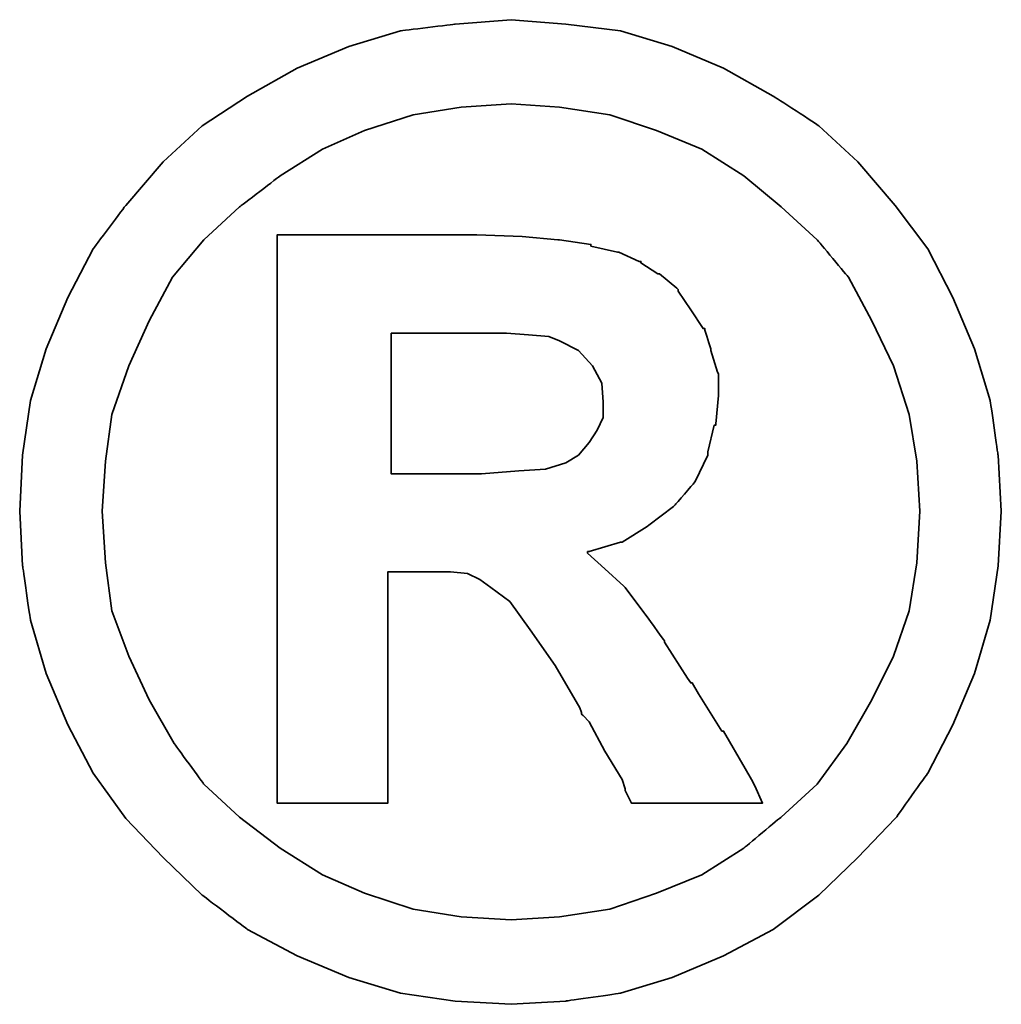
# Model space of a CAD drawing. Header units: millimetres. Extents: x 25 to 954, y 160 to 523.
# Tile 49 of 51: x 147.214 to 147.684, y 212.576 to 213.048. Entities that reach past the tile are written whole.
import ezdxf

# ---------------------------------------------------------------- set-up
doc = ezdxf.new("R2010")
doc.units = ezdxf.units.MM
doc.header["$LTSCALE"] = 0.1
doc.layers.add('DIM', color=4, linetype='CONTINUOUS')
doc.layers.add('layer 1', color=7, linetype='CONTINUOUS')

# ---------------------------------------------------------------- blocks, each defined once
blk = doc.blocks.new('TBI MOTION logo(完整正式版)')
at = {"layer": 'layer 1', "color": 22, "lineweight": 35}
for points, knots in [([(81.20634, 4.98624), (81.20634, 4.98624), (81.18649, 5.32862), (81.18649, 5.32862), (81.18649, 5.32862), (81.18649, 5.32862), (81.13886, 5.66206), (81.13886, 5.66206), (81.13886, 5.66206), (81.13886, 5.66206), (81.04359, 5.97764), (81.04359, 5.97764), (81.04359, 5.97764), (81.04359, 5.97764), (80.91061, 6.29124), (80.91061, 6.29124), (80.91061, 6.29124), (80.91061, 6.29124), (80.75778, 6.58697), (80.75778, 6.58697), (80.75778, 6.58697), (80.75778, 6.58697), (80.5593, 6.85294), (80.5593, 6.85294), (80.5593, 6.85294), (80.5593, 6.85294), (80.33105, 7.1189), (80.33105, 7.1189), (80.33105, 7.1189), (80.33105, 7.1189), (80.09287, 7.33921), (80.09287, 7.33921), (80.09287, 7.33921), (80.09287, 7.33921), (79.815, 7.51982), (79.815, 7.51982), (79.815, 7.51982), (79.815, 7.51982), (79.51133, 7.69051), (79.51133, 7.69051), (79.51133, 7.69051), (79.51133, 7.69051), (79.19773, 7.8235), (79.19773, 7.8235), (79.19773, 7.8235), (79.19773, 7.8235), (78.88215, 7.91877), (78.88215, 7.91877), (78.88215, 7.91877), (78.88215, 7.91877), (78.54871, 7.95846), (78.54871, 7.95846), (78.54871, 7.95846), (78.54871, 7.95846), (78.21526, 7.98625), (78.21526, 7.98625), (78.21526, 7.98625), (78.21526, 7.98625), (77.87388, 7.95846), (77.87388, 7.95846), (77.87388, 7.95846), (77.87388, 7.95846), (77.54044, 7.91877), (77.54044, 7.91877), (77.54044, 7.91877), (77.54044, 7.91877), (77.22485, 7.8235), (77.22485, 7.8235), (77.22485, 7.8235), (77.22485, 7.8235), (76.91027, 7.69051), (76.91027, 7.69051), (76.91027, 7.69051), (76.91027, 7.69051), (76.6056, 7.51982), (76.6056, 7.51982), (76.6056, 7.51982), (76.6056, 7.51982), (76.32972, 7.33921), (76.32972, 7.33921), (76.32972, 7.33921), (76.32972, 7.33921), (76.09154, 7.1189), (76.09154, 7.1189), (76.09154, 7.1189), (76.09154, 7.1189), (75.86329, 6.85294), (75.86329, 6.85294), (75.86329, 6.85294), (75.86329, 6.85294), (75.66382, 6.58697), (75.66382, 6.58697), (75.66382, 6.58697), (75.66382, 6.58697), (75.51099, 6.29124), (75.51099, 6.29124), (75.51099, 6.29124), (75.51099, 6.29124), (75.37702, 5.97764), (75.37702, 5.97764), (75.37702, 5.97764), (75.37702, 5.97764), (75.28175, 5.66206), (75.28175, 5.66206), (75.28175, 5.66206), (75.28175, 5.66206), (75.23411, 5.32862), (75.23411, 5.32862), (75.23411, 5.32862), (75.23411, 5.32862), (75.21625, 4.98624), (75.21625, 4.98624), (75.21625, 4.98624), (75.21625, 4.98624), (75.23411, 4.6528), (75.23411, 4.6528), (75.23411, 4.6528), (75.23411, 4.6528), (75.28175, 4.32035), (75.28175, 4.32035), (75.28175, 4.32035), (75.28175, 4.32035), (75.37702, 3.99583), (75.37702, 3.99583), (75.37702, 3.99583), (75.37702, 3.99583), (75.51099, 3.68224), (75.51099, 3.68224), (75.51099, 3.68224), (75.51099, 3.68224), (75.66382, 3.38749), (75.66382, 3.38749), (75.66382, 3.38749), (75.66382, 3.38749), (75.86329, 3.10963), (75.86329, 3.10963), (75.86329, 3.10963), (75.86329, 3.10963), (76.09154, 2.87145), (76.09154, 2.87145), (76.09154, 2.87145), (76.09154, 2.87145), (76.32972, 2.6432), (76.32972, 2.6432), (76.32972, 2.6432), (76.32972, 2.6432), (76.6056, 2.43381), (76.6056, 2.43381), (76.6056, 2.43381), (76.6056, 2.43381), (76.91027, 2.27205), (76.91027, 2.27205), (76.91027, 2.27205), (76.91027, 2.27205), (77.22485, 2.13906), (77.22485, 2.13906), (77.22485, 2.13906), (77.22485, 2.13906), (77.54044, 2.0438), (77.54044, 2.0438), (77.54044, 2.0438), (77.54044, 2.0438), (77.87388, 1.99616), (77.87388, 1.99616), (77.87388, 1.99616), (77.87388, 1.99616), (78.21526, 1.97631), (78.21526, 1.97631), (78.21526, 1.97631), (78.21526, 1.97631), (78.54871, 1.99616), (78.54871, 1.99616), (78.54871, 1.99616), (78.54871, 1.99616), (78.88215, 2.0438), (78.88215, 2.0438), (78.88215, 2.0438), (78.88215, 2.0438), (79.19773, 2.13906), (79.19773, 2.13906), (79.19773, 2.13906), (79.19773, 2.13906), (79.51133, 2.27205), (79.51133, 2.27205), (79.51133, 2.27205), (79.51133, 2.27205), (79.815, 2.43381), (79.815, 2.43381), (79.815, 2.43381), (79.815, 2.43381), (80.09287, 2.6432), (80.09287, 2.6432), (80.09287, 2.6432), (80.09287, 2.6432), (80.33105, 2.87145), (80.33105, 2.87145), (80.33105, 2.87145), (80.33105, 2.87145), (80.5593, 3.10963), (80.5593, 3.10963), (80.5593, 3.10963), (80.5593, 3.10963), (80.75778, 3.38749), (80.75778, 3.38749), (80.75778, 3.38749), (80.75778, 3.38749), (80.91061, 3.68224), (80.91061, 3.68224), (80.91061, 3.68224), (80.91061, 3.68224), (81.04359, 3.99583), (81.04359, 3.99583), (81.04359, 3.99583), (81.04359, 3.99583), (81.13886, 4.32035), (81.13886, 4.32035), (81.13886, 4.32035), (81.13886, 4.32035), (81.18649, 4.6528), (81.18649, 4.6528), (81.18649, 4.6528), (81.18649, 4.6528), (81.20634, 4.98624), (81.20634, 4.98624)], [0, 0, 0, 0, 0.0178571, 0.0178571, 0.0178571, 0.0178572, 0.0357143, 0.0357143, 0.0357143, 0.0357143, 0.0535714, 0.0535714, 0.0535714, 0.0535714, 0.0714286, 0.0714286, 0.0714286, 0.0714286, 0.0892857, 0.0892857, 0.0892857, 0.0892857, 0.1071429, 0.1071429, 0.1071429, 0.1071429, 0.125, 0.125, 0.125, 0.125, 0.1428571, 0.1428571, 0.1428571, 0.1428572, 0.1607143, 0.1607143, 0.1607143, 0.1607143, 0.1785714, 0.1785714, 0.1785714, 0.1785714, 0.1964286, 0.1964286, 0.1964286, 0.1964286, 0.2142857, 0.2142857, 0.2142857, 0.2142857, 0.2321429, 0.2321429, 0.2321429, 0.2321429, 0.25, 0.25, 0.25, 0.25, 0.2678571, 0.2678571, 0.2678571, 0.2678572, 0.2857143, 0.2857143, 0.2857143, 0.2857143, 0.3035714, 0.3035714, 0.3035714, 0.3035714, 0.3214286, 0.3214286, 0.3214286, 0.3214286, 0.3392857, 0.3392857, 0.3392857, 0.3392857, 0.3571429, 0.3571429, 0.3571429, 0.3571429, 0.375, 0.375, 0.375, 0.375, 0.3928571, 0.3928571, 0.3928571, 0.3928572, 0.4107143, 0.4107143, 0.4107143, 0.4107143, 0.4285714, 0.4285714, 0.4285714, 0.4285714, 0.4464286, 0.4464286, 0.4464286, 0.4464286, 0.4642857, 0.4642857, 0.4642857, 0.4642857, 0.4821429, 0.4821429, 0.4821429, 0.4821429, 0.5, 0.5, 0.5, 0.5, 0.5178571, 0.5178571, 0.5178571, 0.5178572, 0.5357143, 0.5357143, 0.5357143, 0.5357143, 0.5535714, 0.5535714, 0.5535714, 0.5535714, 0.5714286, 0.5714286, 0.5714286, 0.5714286, 0.5892857, 0.5892857, 0.5892857, 0.5892857, 0.6071429, 0.6071429, 0.6071429, 0.6071429, 0.625, 0.625, 0.625, 0.625, 0.6428571, 0.6428571, 0.6428571, 0.6428572, 0.6607143, 0.6607143, 0.6607143, 0.6607143, 0.6785714, 0.6785714, 0.6785714, 0.6785714, 0.6964286, 0.6964286, 0.6964286, 0.6964286, 0.7142857, 0.7142857, 0.7142857, 0.7142857, 0.7321429, 0.7321429, 0.7321429, 0.7321429, 0.75, 0.75, 0.75, 0.75, 0.7678571, 0.7678571, 0.7678571, 0.7678572, 0.7857143, 0.7857143, 0.7857143, 0.7857143, 0.8035714, 0.8035714, 0.8035714, 0.8035714, 0.8214286, 0.8214286, 0.8214286, 0.8214286, 0.8392857, 0.8392857, 0.8392857, 0.8392857, 0.8571429, 0.8571429, 0.8571429, 0.8571429, 0.875, 0.875, 0.875, 0.875, 0.8928571, 0.8928571, 0.8928571, 0.8928572, 0.9107143, 0.9107143, 0.9107143, 0.9107143, 0.9285714, 0.9285714, 0.9285714, 0.9285714, 0.9464286, 0.9464286, 0.9464286, 0.9464286, 0.9642857, 0.9642857, 0.9642857, 0.9642857, 0.9821429, 0.9821429, 0.9821429, 0.9821429, 1, 1, 1, 1]), ([(80.71014, 4.98624), (80.71014, 4.98624), (80.69129, 5.29091), (80.69129, 5.29091), (80.69129, 5.29091), (80.69129, 5.29091), (80.64464, 5.57672), (80.64464, 5.57672), (80.64464, 5.57672), (80.64464, 5.57672), (80.54937, 5.87245), (80.54937, 5.87245), (80.54937, 5.87245), (80.54937, 5.87245), (80.41639, 6.14833), (80.41639, 6.14833), (80.41639, 6.14833), (80.41639, 6.14833), (80.27349, 6.41429), (80.27349, 6.41429), (80.27349, 6.41429), (80.27349, 6.41429), (80.08295, 6.64255), (80.08295, 6.64255), (80.08295, 6.64255), (80.08295, 6.64255), (79.86264, 6.84301), (79.86264, 6.84301), (79.86264, 6.84301), (79.86264, 6.84301), (79.63439, 7.03355), (79.63439, 7.03355), (79.63439, 7.03355), (79.63439, 7.03355), (79.37835, 7.1963), (79.37835, 7.1963), (79.37835, 7.1963), (79.37835, 7.1963), (79.10246, 7.30944), (79.10246, 7.30944), (79.10246, 7.30944), (79.10246, 7.30944), (78.81665, 7.40471), (78.81665, 7.40471), (78.81665, 7.40471), (78.81665, 7.40471), (78.511, 7.45234), (78.511, 7.45234), (78.511, 7.45234), (78.511, 7.45234), (78.21526, 7.47219), (78.21526, 7.47219), (78.21526, 7.47219), (78.21526, 7.47219), (77.9106, 7.45234), (77.9106, 7.45234), (77.9106, 7.45234), (77.9106, 7.45234), (77.61685, 7.40471), (77.61685, 7.40471), (77.61685, 7.40471), (77.61685, 7.40471), (77.32012, 7.30944), (77.32012, 7.30944), (77.32012, 7.30944), (77.32012, 7.30944), (77.06309, 7.1963), (77.06309, 7.1963), (77.06309, 7.1963), (77.06309, 7.1963), (76.80606, 7.03355), (76.80606, 7.03355), (76.80606, 7.03355), (76.80606, 7.03355), (76.55797, 6.84301), (76.55797, 6.84301), (76.55797, 6.84301), (76.55797, 6.84301), (76.34063, 6.64255), (76.34063, 6.64255), (76.34063, 6.64255), (76.34063, 6.64255), (76.1491, 6.41429), (76.1491, 6.41429), (76.1491, 6.41429), (76.1491, 6.41429), (76.0062, 6.14833), (76.0062, 6.14833), (76.0062, 6.14833), (76.0062, 6.14833), (75.88314, 5.87245), (75.88314, 5.87245), (75.88314, 5.87245), (75.88314, 5.87245), (75.77794, 5.57672), (75.77794, 5.57672), (75.77794, 5.57672), (75.77794, 5.57672), (75.73924, 5.29091), (75.73924, 5.29091), (75.73924, 5.29091), (75.73924, 5.29091), (75.72039, 4.98624), (75.72039, 4.98624), (75.72039, 4.98624), (75.72039, 4.98624), (75.73924, 4.67165), (75.73924, 4.67165), (75.73924, 4.67165), (75.73924, 4.67165), (75.77794, 4.37791), (75.77794, 4.37791), (75.77794, 4.37791), (75.77794, 4.37791), (75.88314, 4.10102), (75.88314, 4.10102), (75.88314, 4.10102), (75.88314, 4.10102), (76.0062, 3.83407), (76.0062, 3.83407), (76.0062, 3.83407), (76.0062, 3.83407), (76.15902, 3.56811), (76.15902, 3.56811), (76.15902, 3.56811), (76.15902, 3.56811), (76.34063, 3.32001), (76.34063, 3.32001), (76.34063, 3.32001), (76.34063, 3.32001), (76.55797, 3.11955), (76.55797, 3.11955), (76.55797, 3.11955), (76.55797, 3.11955), (76.80606, 2.92901), (76.80606, 2.92901), (76.80606, 2.92901), (76.80606, 2.92901), (77.06309, 2.76725), (77.06309, 2.76725), (77.06309, 2.76725), (77.06309, 2.76725), (77.32012, 2.65412), (77.32012, 2.65412), (77.32012, 2.65412), (77.32012, 2.65412), (77.61685, 2.55786), (77.61685, 2.55786), (77.61685, 2.55786), (77.61685, 2.55786), (77.9106, 2.51022), (77.9106, 2.51022), (77.9106, 2.51022), (77.9106, 2.51022), (78.21526, 2.49137), (78.21526, 2.49137), (78.21526, 2.49137), (78.21526, 2.49137), (78.511, 2.51022), (78.511, 2.51022), (78.511, 2.51022), (78.511, 2.51022), (78.81665, 2.55786), (78.81665, 2.55786), (78.81665, 2.55786), (78.81665, 2.55786), (79.10246, 2.65412), (79.10246, 2.65412), (79.10246, 2.65412), (79.10246, 2.65412), (79.37835, 2.76725), (79.37835, 2.76725), (79.37835, 2.76725), (79.37835, 2.76725), (79.63439, 2.92901), (79.63439, 2.92901), (79.63439, 2.92901), (79.63439, 2.92901), (79.86264, 3.11955), (79.86264, 3.11955), (79.86264, 3.11955), (79.86264, 3.11955), (80.08295, 3.32001), (80.08295, 3.32001), (80.08295, 3.32001), (80.08295, 3.32001), (80.26356, 3.56811), (80.26356, 3.56811), (80.26356, 3.56811), (80.26356, 3.56811), (80.41639, 3.83407), (80.41639, 3.83407), (80.41639, 3.83407), (80.41639, 3.83407), (80.54937, 4.10102), (80.54937, 4.10102), (80.54937, 4.10102), (80.54937, 4.10102), (80.64464, 4.37791), (80.64464, 4.37791), (80.64464, 4.37791), (80.64464, 4.37791), (80.69129, 4.67165), (80.69129, 4.67165), (80.69129, 4.67165), (80.69129, 4.67165), (80.71014, 4.98624), (80.71014, 4.98624)], [0, 0, 0, 0, 0.0192308, 0.0192308, 0.0192308, 0.0192308, 0.0384615, 0.0384615, 0.0384615, 0.0384615, 0.0576923, 0.0576923, 0.0576923, 0.0576923, 0.0769231, 0.0769231, 0.0769231, 0.0769231, 0.0961538, 0.0961538, 0.0961538, 0.0961539, 0.1153846, 0.1153846, 0.1153846, 0.1153846, 0.1346154, 0.1346154, 0.1346154, 0.1346154, 0.1538462, 0.1538462, 0.1538462, 0.1538462, 0.1730769, 0.1730769, 0.1730769, 0.1730769, 0.1923077, 0.1923077, 0.1923077, 0.1923077, 0.2115385, 0.2115385, 0.2115385, 0.2115385, 0.2307692, 0.2307692, 0.2307692, 0.2307692, 0.25, 0.25, 0.25, 0.25, 0.2692308, 0.2692308, 0.2692308, 0.2692308, 0.2884615, 0.2884615, 0.2884615, 0.2884615, 0.3076923, 0.3076923, 0.3076923, 0.3076923, 0.3269231, 0.3269231, 0.3269231, 0.3269231, 0.3461538, 0.3461538, 0.3461538, 0.3461539, 0.3653846, 0.3653846, 0.3653846, 0.3653846, 0.3846154, 0.3846154, 0.3846154, 0.3846154, 0.4038462, 0.4038462, 0.4038462, 0.4038462, 0.4230769, 0.4230769, 0.4230769, 0.4230769, 0.4423077, 0.4423077, 0.4423077, 0.4423077, 0.4615385, 0.4615385, 0.4615385, 0.4615385, 0.4807692, 0.4807692, 0.4807692, 0.4807692, 0.5, 0.5, 0.5, 0.5, 0.5192308, 0.5192308, 0.5192308, 0.5192308, 0.5384615, 0.5384615, 0.5384615, 0.5384615, 0.5576923, 0.5576923, 0.5576923, 0.5576923, 0.5769231, 0.5769231, 0.5769231, 0.5769231, 0.5961538, 0.5961538, 0.5961538, 0.5961539, 0.6153846, 0.6153846, 0.6153846, 0.6153846, 0.6346154, 0.6346154, 0.6346154, 0.6346154, 0.6538462, 0.6538462, 0.6538462, 0.6538462, 0.6730769, 0.6730769, 0.6730769, 0.6730769, 0.6923077, 0.6923077, 0.6923077, 0.6923077, 0.7115385, 0.7115385, 0.7115385, 0.7115385, 0.7307692, 0.7307692, 0.7307692, 0.7307692, 0.75, 0.75, 0.75, 0.75, 0.7692308, 0.7692308, 0.7692308, 0.7692308, 0.7884615, 0.7884615, 0.7884615, 0.7884615, 0.8076923, 0.8076923, 0.8076923, 0.8076923, 0.8269231, 0.8269231, 0.8269231, 0.8269231, 0.8461538, 0.8461538, 0.8461538, 0.8461539, 0.8653846, 0.8653846, 0.8653846, 0.8653846, 0.8846154, 0.8846154, 0.8846154, 0.8846154, 0.9038462, 0.9038462, 0.9038462, 0.9038462, 0.9230769, 0.9230769, 0.9230769, 0.9230769, 0.9423077, 0.9423077, 0.9423077, 0.9423077, 0.9615385, 0.9615385, 0.9615385, 0.9615385, 0.9807692, 0.9807692, 0.9807692, 0.9807692, 1, 1, 1, 1]), ([(76.78721, 3.2823), (76.78721, 3.2823), (76.78721, 3.32001), (76.78721, 3.32001), (76.78721, 3.32001), (76.78721, 3.32001), (76.78721, 3.42422), (76.78721, 3.42422), (76.78721, 3.42422), (76.78721, 3.42422), (76.78721, 3.59689), (76.78721, 3.59689), (76.78721, 3.59689), (76.78721, 3.59689), (76.78721, 3.80529), (76.78721, 3.80529), (76.78721, 3.80529), (76.78721, 3.80529), (76.78721, 4.0524), (76.78721, 4.0524), (76.78721, 4.0524), (76.78721, 4.0524), (76.78721, 4.32035), (76.78721, 4.32035), (76.78721, 4.32035), (76.78721, 4.32035), (76.78721, 4.92868), (76.78721, 4.92868), (76.78721, 4.92868), (76.78721, 4.92868), (76.78721, 5.53801), (76.78721, 5.53801), (76.78721, 5.53801), (76.78721, 5.53801), (76.78721, 5.82482), (76.78721, 5.82482), (76.78721, 5.82482), (76.78721, 5.82482), (76.78721, 6.07291), (76.78721, 6.07291), (76.78721, 6.07291), (76.78721, 6.07291), (76.78721, 6.30017), (76.78721, 6.30017), (76.78721, 6.30017), (76.78721, 6.30017), (76.78721, 6.45399), (76.78721, 6.45399), (76.78721, 6.45399), (76.78721, 6.45399), (76.78721, 6.5572), (76.78721, 6.5572), (76.78721, 6.5572), (76.78721, 6.5572), (76.78721, 6.59689), (76.78721, 6.59689), (76.78721, 6.59689), (76.78721, 6.59689), (76.78721, 6.67232), (76.78721, 6.67232), (76.78721, 6.67232), (76.78721, 6.67232), (76.8537, 6.67232), (76.8537, 6.67232), (76.8537, 6.67232), (76.8537, 6.67232), (76.87355, 6.67232), (76.87355, 6.67232), (76.87355, 6.67232), (76.87355, 6.67232), (76.91027, 6.67232), (76.91027, 6.67232), (76.91027, 6.67232), (76.91027, 6.67232), (77.04424, 6.67232), (77.04424, 6.67232), (77.04424, 6.67232), (77.04424, 6.67232), (77.22485, 6.67232), (77.22485, 6.67232), (77.22485, 6.67232), (77.22485, 6.67232), (77.43524, 6.67232), (77.43524, 6.67232), (77.43524, 6.67232), (77.43524, 6.67232), (77.65357, 6.67232), (77.65357, 6.67232), (77.65357, 6.67232), (77.65357, 6.67232), (77.82625, 6.67232), (77.82625, 6.67232), (77.82625, 6.67232), (77.82625, 6.67232), (77.94037, 6.67232), (77.94037, 6.67232), (77.94037, 6.67232), (77.94037, 6.67232), (77.97709, 6.67232), (77.97709, 6.67232), (77.97709, 6.67232), (77.97709, 6.67232), (77.99694, 6.67232), (77.99694, 6.67232), (77.99694, 6.67232), (77.99694, 6.67232), (78.00686, 6.67232), (78.00686, 6.67232), (78.00686, 6.67232), (78.00686, 6.67232), (78.28275, 6.6624), (78.28275, 6.6624), (78.28275, 6.6624), (78.28275, 6.6624), (78.50107, 6.64255), (78.50107, 6.64255), (78.50107, 6.64255), (78.50107, 6.64255), (78.511, 6.64255), (78.511, 6.64255), (78.511, 6.64255), (78.511, 6.64255), (78.70154, 6.61476), (78.70154, 6.61476), (78.70154, 6.61476), (78.70154, 6.61476), (78.70154, 6.60483), (78.70154, 6.60483), (78.70154, 6.60483), (78.70154, 6.60483), (78.86429, 6.56713), (78.86429, 6.56713), (78.86429, 6.56713), (78.86429, 6.56713), (78.87223, 6.56713), (78.87223, 6.56713), (78.87223, 6.56713), (78.87223, 6.56713), (78.99727, 6.51056), (78.99727, 6.51056), (78.99727, 6.51056), (78.99727, 6.51056), (79.00719, 6.51056), (79.00719, 6.51056), (79.00719, 6.51056), (79.00719, 6.51056), (79.00719, 6.50162), (79.00719, 6.50162), (79.00719, 6.50162), (79.00719, 6.50162), (79.1104, 6.43415), (79.1104, 6.43415), (79.1104, 6.43415), (79.1104, 6.43415), (79.12132, 6.43415), (79.12132, 6.43415), (79.12132, 6.43415), (79.12132, 6.43415), (79.22552, 6.34781), (79.22552, 6.34781), (79.22552, 6.34781), (79.22552, 6.34781), (79.23544, 6.33888), (79.23544, 6.33888), (79.23544, 6.33888), (79.23544, 6.33888), (79.23544, 6.32895), (79.23544, 6.32895), (79.23544, 6.32895), (79.23544, 6.32895), (79.31087, 6.21483), (79.31087, 6.21483), (79.31087, 6.21483), (79.31087, 6.21483), (79.38629, 6.1007), (79.38629, 6.1007), (79.38629, 6.1007), (79.38629, 6.1007), (79.3972, 6.1007), (79.3972, 6.1007), (79.3972, 6.1007), (79.3972, 6.1007), (79.3972, 6.09078), (79.3972, 6.09078), (79.3972, 6.09078), (79.3972, 6.09078), (79.43392, 5.97764), (79.43392, 5.97764), (79.43392, 5.97764), (79.43392, 5.97764), (79.43392, 5.96772), (79.43392, 5.96772), (79.43392, 5.96772), (79.43392, 5.96772), (79.47362, 5.83474), (79.47362, 5.83474), (79.47362, 5.83474), (79.47362, 5.83474), (79.48156, 5.82482), (79.48156, 5.82482), (79.48156, 5.82482), (79.48156, 5.82482), (79.48156, 5.69977), (79.48156, 5.69977), (79.48156, 5.69977), (79.48156, 5.69977), (79.48156, 5.69183), (79.48156, 5.69183), (79.48156, 5.69183), (79.48156, 5.69183), (79.4637, 5.51915), (79.4637, 5.51915), (79.4637, 5.51915), (79.4637, 5.51915), (79.4637, 5.51122), (79.4637, 5.51122), (79.4637, 5.51122), (79.4637, 5.51122), (79.45377, 5.51122), (79.45377, 5.51122), (79.45377, 5.51122), (79.45377, 5.51122), (79.41507, 5.34847), (79.41507, 5.34847), (79.41507, 5.34847), (79.41507, 5.34847), (79.41507, 5.33854), (79.41507, 5.33854), (79.41507, 5.33854), (79.41507, 5.33854), (79.41507, 5.32862), (79.41507, 5.32862), (79.41507, 5.32862), (79.41507, 5.32862), (79.33865, 5.16785), (79.33865, 5.16785), (79.33865, 5.16785), (79.33865, 5.16785), (79.33071, 5.15693), (79.33071, 5.15693), (79.33071, 5.15693), (79.33071, 5.15693), (79.2156, 5.02495), (79.2156, 5.02495), (79.2156, 5.02495), (79.2156, 5.02495), (79.20567, 5.01502), (79.20567, 5.01502), (79.20567, 5.01502), (79.20567, 5.01502), (79.05483, 4.89991), (79.05483, 4.89991), (79.05483, 4.89991), (79.05483, 4.89991), (79.04491, 4.89197), (79.04491, 4.89197), (79.04491, 4.89197), (79.04491, 4.89197), (78.89208, 4.7967), (78.89208, 4.7967), (78.89208, 4.7967), (78.89208, 4.7967), (78.88215, 4.7967), (78.88215, 4.7967), (78.88215, 4.7967), (78.88215, 4.7967), (78.69161, 4.73913), (78.69161, 4.73913), (78.69161, 4.73913), (78.69161, 4.73913), (78.68169, 4.73913), (78.68169, 4.73913), (78.68169, 4.73913), (78.68169, 4.73913), (78.68169, 4.72921), (78.68169, 4.72921), (78.68169, 4.72921), (78.68169, 4.72921), (78.78688, 4.63394), (78.78688, 4.63394), (78.78688, 4.63394), (78.78688, 4.63394), (78.902, 4.52875), (78.902, 4.52875), (78.902, 4.52875), (78.902, 4.52875), (78.91093, 4.52081), (78.91093, 4.52081), (78.91093, 4.52081), (78.91093, 4.52081), (79.02506, 4.36798), (79.02506, 4.36798), (79.02506, 4.36798), (79.02506, 4.36798), (79.1501, 4.1953), (79.1501, 4.1953), (79.1501, 4.1953), (79.1501, 4.1953), (79.1501, 4.18736), (79.1501, 4.18736), (79.1501, 4.18736), (79.1501, 4.18736), (79.29201, 3.96705), (79.29201, 3.96705), (79.29201, 3.96705), (79.29201, 3.96705), (79.31087, 3.93828), (79.31087, 3.93828), (79.31087, 3.93828), (79.31087, 3.93828), (79.32079, 3.93828), (79.32079, 3.93828), (79.32079, 3.93828), (79.32079, 3.93828), (79.3585, 3.87178), (79.3585, 3.87178), (79.3585, 3.87178), (79.3585, 3.87178), (79.50141, 3.64353), (79.50141, 3.64353), (79.50141, 3.64353), (79.50141, 3.64353), (79.51133, 3.64353), (79.51133, 3.64353), (79.51133, 3.64353), (79.51133, 3.64353), (79.64431, 3.41528), (79.64431, 3.41528), (79.64431, 3.41528), (79.64431, 3.41528), (79.68202, 3.3478), (79.68202, 3.3478), (79.68202, 3.3478), (79.68202, 3.3478), (79.70187, 3.31009), (79.70187, 3.31009), (79.70187, 3.31009), (79.70187, 3.31009), (79.7495, 3.2049), (79.7495, 3.2049), (79.7495, 3.2049), (79.7495, 3.2049), (79.64431, 3.2049), (79.64431, 3.2049), (79.64431, 3.2049), (79.64431, 3.2049), (79.62546, 3.2049), (79.62546, 3.2049), (79.62546, 3.2049), (79.62546, 3.2049), (79.53912, 3.2049), (79.53912, 3.2049), (79.53912, 3.2049), (79.53912, 3.2049), (79.31087, 3.2049), (79.31087, 3.2049), (79.31087, 3.2049), (79.31087, 3.2049), (79.08262, 3.2049), (79.08262, 3.2049), (79.08262, 3.2049), (79.08262, 3.2049), (79.00719, 3.2049), (79.00719, 3.2049), (79.00719, 3.2049), (79.00719, 3.2049), (78.98735, 3.2049), (78.98735, 3.2049), (78.98735, 3.2049), (78.98735, 3.2049), (78.94964, 3.2049), (78.94964, 3.2049), (78.94964, 3.2049), (78.94964, 3.2049), (78.92979, 3.24459), (78.92979, 3.24459), (78.92979, 3.24459), (78.92979, 3.24459), (78.91093, 3.2823), (78.91093, 3.2823), (78.91093, 3.2823), (78.91093, 3.2823), (78.91093, 3.29223), (78.91093, 3.29223), (78.91093, 3.29223), (78.91093, 3.29223), (78.89208, 3.3478), (78.89208, 3.3478), (78.89208, 3.3478), (78.89208, 3.3478), (78.78688, 3.52048), (78.78688, 3.52048), (78.78688, 3.52048), (78.78688, 3.52048), (78.69161, 3.7001), (78.69161, 3.7001), (78.69161, 3.7001), (78.69161, 3.7001), (78.6539, 3.7388), (78.6539, 3.7388), (78.6539, 3.7388), (78.6539, 3.7388), (78.64398, 3.74873), (78.64398, 3.74873), (78.64398, 3.74873), (78.64398, 3.74873), (78.64398, 3.75766), (78.64398, 3.75766), (78.64398, 3.75766), (78.64398, 3.75766), (78.63405, 3.78644), (78.63405, 3.78644), (78.63405, 3.78644), (78.63405, 3.78644), (78.48321, 4.04347), (78.48321, 4.04347), (78.48321, 4.04347), (78.48321, 4.04347), (78.33038, 4.2618), (78.33038, 4.2618), (78.33038, 4.2618), (78.33038, 4.2618), (78.20732, 4.43447), (78.20732, 4.43447), (78.20732, 4.43447), (78.20732, 4.43447), (78.09221, 4.52081), (78.09221, 4.52081), (78.09221, 4.52081), (78.09221, 4.52081), (78.02472, 4.56845), (78.02472, 4.56845), (78.02472, 4.56845), (78.02472, 4.56845), (77.9493, 4.60616), (77.9493, 4.60616), (77.9493, 4.60616), (77.9493, 4.60616), (77.8451, 4.61608), (77.8451, 4.61608), (77.8451, 4.61608), (77.8451, 4.61608), (77.71113, 4.61608), (77.71113, 4.61608), (77.71113, 4.61608), (77.71113, 4.61608), (77.69128, 4.61608), (77.69128, 4.61608), (77.69128, 4.61608), (77.69128, 4.61608), (77.67342, 4.61608), (77.67342, 4.61608), (77.67342, 4.61608), (77.67342, 4.61608), (77.5583, 4.61608), (77.5583, 4.61608), (77.5583, 4.61608), (77.5583, 4.61608), (77.46303, 4.61608), (77.46303, 4.61608), (77.46303, 4.61608), (77.46303, 4.61608), (77.46303, 4.54761), (77.46303, 4.54761), (77.46303, 4.54761), (77.46303, 4.54761), (77.46303, 4.47318), (77.46303, 4.47318), (77.46303, 4.47318), (77.46303, 4.47318), (77.46303, 4.24294), (77.46303, 4.24294), (77.46303, 4.24294), (77.46303, 4.24294), (77.46303, 3.99583), (77.46303, 3.99583), (77.46303, 3.99583), (77.46303, 3.99583), (77.46303, 3.72888), (77.46303, 3.72888), (77.46303, 3.72888), (77.46303, 3.72888), (77.46303, 3.51055), (77.46303, 3.51055), (77.46303, 3.51055), (77.46303, 3.51055), (77.46303, 3.42422), (77.46303, 3.42422), (77.46303, 3.42422), (77.46303, 3.42422), (77.46303, 3.35773), (77.46303, 3.35773), (77.46303, 3.35773), (77.46303, 3.35773), (77.46303, 3.30017), (77.46303, 3.30017), (77.46303, 3.30017), (77.46303, 3.30017), (77.46303, 3.2823), (77.46303, 3.2823), (77.46303, 3.2823), (77.46303, 3.2823), (77.46303, 3.2049), (77.46303, 3.2049), (77.46303, 3.2049), (77.46303, 3.2049), (77.39753, 3.2049), (77.39753, 3.2049), (77.39753, 3.2049), (77.39753, 3.2049), (77.37768, 3.2049), (77.37768, 3.2049), (77.37768, 3.2049), (77.37768, 3.2049), (77.32012, 3.2049), (77.32012, 3.2049), (77.32012, 3.2049), (77.32012, 3.2049), (77.12165, 3.2049), (77.12165, 3.2049), (77.12165, 3.2049), (77.12165, 3.2049), (76.94897, 3.2049), (76.94897, 3.2049), (76.94897, 3.2049), (76.94897, 3.2049), (76.8924, 3.2049), (76.8924, 3.2049), (76.8924, 3.2049), (76.8924, 3.2049), (76.8537, 3.2049), (76.8537, 3.2049), (76.8537, 3.2049), (76.8537, 3.2049), (76.78721, 3.2049), (76.78721, 3.2049), (76.78721, 3.2049), (76.78721, 3.2049), (76.78721, 3.2823), (76.78721, 3.2823)], [0, 0, 0, 0, 0.0074074, 0.0074074, 0.0074074, 0.0074074, 0.0148148, 0.0148148, 0.0148148, 0.0148148, 0.0222222, 0.0222222, 0.0222222, 0.0222222, 0.0296296, 0.0296296, 0.0296296, 0.0296296, 0.037037, 0.037037, 0.037037, 0.037037, 0.0444444, 0.0444444, 0.0444444, 0.0444445, 0.0518519, 0.0518519, 0.0518519, 0.0518519, 0.0592593, 0.0592593, 0.0592593, 0.0592593, 0.0666667, 0.0666667, 0.0666667, 0.0666667, 0.0740741, 0.0740741, 0.0740741, 0.0740741, 0.0814815, 0.0814815, 0.0814815, 0.0814815, 0.0888889, 0.0888889, 0.0888889, 0.0888889, 0.0962963, 0.0962963, 0.0962963, 0.0962963, 0.1037037, 0.1037037, 0.1037037, 0.1037037, 0.1111111, 0.1111111, 0.1111111, 0.1111111, 0.1185185, 0.1185185, 0.1185185, 0.1185185, 0.1259259, 0.1259259, 0.1259259, 0.1259259, 0.1333333, 0.1333333, 0.1333333, 0.1333333, 0.1407407, 0.1407407, 0.1407407, 0.1407408, 0.1481481, 0.1481481, 0.1481481, 0.1481482, 0.1555556, 0.1555556, 0.1555556, 0.1555556, 0.162963, 0.162963, 0.162963, 0.162963, 0.1703704, 0.1703704, 0.1703704, 0.1703704, 0.1777778, 0.1777778, 0.1777778, 0.1777778, 0.1851852, 0.1851852, 0.1851852, 0.1851852, 0.1925926, 0.1925926, 0.1925926, 0.1925926, 0.2, 0.2, 0.2, 0.2, 0.2074074, 0.2074074, 0.2074074, 0.2074074, 0.2148148, 0.2148148, 0.2148148, 0.2148148, 0.2222222, 0.2222222, 0.2222222, 0.2222222, 0.2296296, 0.2296296, 0.2296296, 0.2296296, 0.237037, 0.237037, 0.237037, 0.237037, 0.2444444, 0.2444444, 0.2444444, 0.2444445, 0.2518519, 0.2518519, 0.2518519, 0.2518519, 0.2592593, 0.2592593, 0.2592593, 0.2592593, 0.2666667, 0.2666667, 0.2666667, 0.2666667, 0.2740741, 0.2740741, 0.2740741, 0.2740741, 0.2814815, 0.2814815, 0.2814815, 0.2814815, 0.2888889, 0.2888889, 0.2888889, 0.2888889, 0.2962963, 0.2962963, 0.2962963, 0.2962963, 0.3037037, 0.3037037, 0.3037037, 0.3037037, 0.3111111, 0.3111111, 0.3111111, 0.3111111, 0.3185185, 0.3185185, 0.3185185, 0.3185185, 0.3259259, 0.3259259, 0.3259259, 0.3259259, 0.3333333, 0.3333333, 0.3333333, 0.3333333, 0.3407407, 0.3407407, 0.3407407, 0.3407408, 0.3481481, 0.3481481, 0.3481481, 0.3481482, 0.3555556, 0.3555556, 0.3555556, 0.3555556, 0.362963, 0.362963, 0.362963, 0.362963, 0.3703704, 0.3703704, 0.3703704, 0.3703704, 0.3777778, 0.3777778, 0.3777778, 0.3777778, 0.3851852, 0.3851852, 0.3851852, 0.3851852, 0.3925926, 0.3925926, 0.3925926, 0.3925926, 0.4, 0.4, 0.4, 0.4, 0.4074074, 0.4074074, 0.4074074, 0.4074074, 0.4148148, 0.4148148, 0.4148148, 0.4148148, 0.4222222, 0.4222222, 0.4222222, 0.4222222, 0.4296296, 0.4296296, 0.4296296, 0.4296296, 0.437037, 0.437037, 0.437037, 0.437037, 0.4444444, 0.4444444, 0.4444444, 0.4444445, 0.4518519, 0.4518519, 0.4518519, 0.4518519, 0.4592593, 0.4592593, 0.4592593, 0.4592593, 0.4666667, 0.4666667, 0.4666667, 0.4666667, 0.4740741, 0.4740741, 0.4740741, 0.4740741, 0.4814815, 0.4814815, 0.4814815, 0.4814815, 0.4888889, 0.4888889, 0.4888889, 0.4888889, 0.4962963, 0.4962963, 0.4962963, 0.4962963, 0.5037037, 0.5037037, 0.5037037, 0.5037037, 0.5111111, 0.5111111, 0.5111111, 0.5111111, 0.5185185, 0.5185185, 0.5185185, 0.5185185, 0.5259259, 0.5259259, 0.5259259, 0.5259259, 0.5333333, 0.5333333, 0.5333333, 0.5333333, 0.5407407, 0.5407407, 0.5407407, 0.5407408, 0.5481481, 0.5481481, 0.5481481, 0.5481482, 0.5555556, 0.5555556, 0.5555556, 0.5555556, 0.562963, 0.562963, 0.562963, 0.562963, 0.5703704, 0.5703704, 0.5703704, 0.5703704, 0.5777778, 0.5777778, 0.5777778, 0.5777778, 0.5851852, 0.5851852, 0.5851852, 0.5851852, 0.5925926, 0.5925926, 0.5925926, 0.5925926, 0.6, 0.6, 0.6, 0.6, 0.6074074, 0.6074074, 0.6074074, 0.6074074, 0.6148148, 0.6148148, 0.6148148, 0.6148148, 0.6222222, 0.6222222, 0.6222222, 0.6222222, 0.6296296, 0.6296296, 0.6296296, 0.6296296, 0.637037, 0.637037, 0.637037, 0.637037, 0.6444444, 0.6444444, 0.6444444, 0.6444445, 0.6518519, 0.6518519, 0.6518519, 0.6518519, 0.6592593, 0.6592593, 0.6592593, 0.6592593, 0.6666667, 0.6666667, 0.6666667, 0.6666667, 0.6740741, 0.6740741, 0.6740741, 0.6740741, 0.6814815, 0.6814815, 0.6814815, 0.6814815, 0.6888889, 0.6888889, 0.6888889, 0.6888889, 0.6962963, 0.6962963, 0.6962963, 0.6962963, 0.7037037, 0.7037037, 0.7037037, 0.7037037, 0.7111111, 0.7111111, 0.7111111, 0.7111111, 0.7185185, 0.7185185, 0.7185185, 0.7185185, 0.7259259, 0.7259259, 0.7259259, 0.7259259, 0.7333333, 0.7333333, 0.7333333, 0.7333333, 0.7407407, 0.7407407, 0.7407407, 0.7407408, 0.7481481, 0.7481481, 0.7481481, 0.7481482, 0.7555556, 0.7555556, 0.7555556, 0.7555556, 0.762963, 0.762963, 0.762963, 0.762963, 0.7703704, 0.7703704, 0.7703704, 0.7703704, 0.7777778, 0.7777778, 0.7777778, 0.7777778, 0.7851852, 0.7851852, 0.7851852, 0.7851852, 0.7925926, 0.7925926, 0.7925926, 0.7925926, 0.8, 0.8, 0.8, 0.8, 0.8074074, 0.8074074, 0.8074074, 0.8074074, 0.8148148, 0.8148148, 0.8148148, 0.8148148, 0.8222222, 0.8222222, 0.8222222, 0.8222222, 0.8296296, 0.8296296, 0.8296296, 0.8296296, 0.837037, 0.837037, 0.837037, 0.837037, 0.8444444, 0.8444444, 0.8444444, 0.8444445, 0.8518519, 0.8518519, 0.8518519, 0.8518519, 0.8592593, 0.8592593, 0.8592593, 0.8592593, 0.8666667, 0.8666667, 0.8666667, 0.8666667, 0.8740741, 0.8740741, 0.8740741, 0.8740741, 0.8814815, 0.8814815, 0.8814815, 0.8814815, 0.8888889, 0.8888889, 0.8888889, 0.8888889, 0.8962963, 0.8962963, 0.8962963, 0.8962963, 0.9037037, 0.9037037, 0.9037037, 0.9037037, 0.9111111, 0.9111111, 0.9111111, 0.9111111, 0.9185185, 0.9185185, 0.9185185, 0.9185185, 0.9259259, 0.9259259, 0.9259259, 0.9259259, 0.9333333, 0.9333333, 0.9333333, 0.9333333, 0.9407407, 0.9407407, 0.9407407, 0.9407408, 0.9481481, 0.9481481, 0.9481481, 0.9481482, 0.9555556, 0.9555556, 0.9555556, 0.9555556, 0.962963, 0.962963, 0.962963, 0.962963, 0.9703704, 0.9703704, 0.9703704, 0.9703704, 0.9777778, 0.9777778, 0.9777778, 0.9777778, 0.9851852, 0.9851852, 0.9851852, 0.9851852, 0.9925926, 0.9925926, 0.9925926, 0.9925926, 1, 1, 1, 1]), ([(77.48288, 6.07291), (77.48288, 6.07291), (77.48288, 5.99551), (77.48288, 5.99551), (77.48288, 5.99551), (77.48288, 5.99551), (77.48288, 5.82482), (77.48288, 5.82482), (77.48288, 5.82482), (77.48288, 5.82482), (77.48288, 5.63328), (77.48288, 5.63328), (77.48288, 5.63328), (77.48288, 5.63328), (77.48288, 5.46358), (77.48288, 5.46358), (77.48288, 5.46358), (77.48288, 5.46358), (77.48288, 5.29091), (77.48288, 5.29091), (77.48288, 5.29091), (77.48288, 5.29091), (77.48288, 5.21449), (77.48288, 5.21449), (77.48288, 5.21449), (77.48288, 5.21449), (77.50074, 5.21449), (77.50074, 5.21449), (77.50074, 5.21449), (77.50074, 5.21449), (77.71113, 5.21449), (77.71113, 5.21449), (77.71113, 5.21449), (77.71113, 5.21449), (77.94037, 5.21449), (77.94037, 5.21449), (77.94037, 5.21449), (77.94037, 5.21449), (78.01579, 5.21449), (78.01579, 5.21449), (78.01579, 5.21449), (78.01579, 5.21449), (78.03465, 5.21449), (78.03465, 5.21449), (78.03465, 5.21449), (78.03465, 5.21449), (78.2629, 5.23335), (78.2629, 5.23335), (78.2629, 5.23335), (78.2629, 5.23335), (78.42565, 5.24327), (78.42565, 5.24327), (78.42565, 5.24327), (78.42565, 5.24327), (78.54871, 5.28098), (78.54871, 5.28098), (78.54871, 5.28098), (78.54871, 5.28098), (78.62611, 5.32862), (78.62611, 5.32862), (78.62611, 5.32862), (78.62611, 5.32862), (78.69161, 5.40503), (78.69161, 5.40503), (78.69161, 5.40503), (78.69161, 5.40503), (78.73925, 5.48145), (78.73925, 5.48145), (78.73925, 5.48145), (78.73925, 5.48145), (78.77696, 5.55885), (78.77696, 5.55885), (78.77696, 5.55885), (78.77696, 5.55885), (78.77696, 5.65214), (78.77696, 5.65214), (78.77696, 5.65214), (78.77696, 5.65214), (78.76902, 5.76726), (78.76902, 5.76726), (78.76902, 5.76726), (78.76902, 5.76726), (78.71146, 5.87245), (78.71146, 5.87245), (78.71146, 5.87245), (78.71146, 5.87245), (78.62611, 5.96772), (78.62611, 5.96772), (78.62611, 5.96772), (78.62611, 5.96772), (78.511, 6.02528), (78.511, 6.02528), (78.511, 6.02528), (78.511, 6.02528), (78.44451, 6.05306), (78.44451, 6.05306), (78.44451, 6.05306), (78.44451, 6.05306), (78.32046, 6.06299), (78.32046, 6.06299), (78.32046, 6.06299), (78.32046, 6.06299), (78.18748, 6.07291), (78.18748, 6.07291), (78.18748, 6.07291), (78.18748, 6.07291), (77.99694, 6.07291), (77.99694, 6.07291), (77.99694, 6.07291), (77.99694, 6.07291), (77.97709, 6.07291), (77.97709, 6.07291), (77.97709, 6.07291), (77.97709, 6.07291), (77.90167, 6.07291), (77.90167, 6.07291), (77.90167, 6.07291), (77.90167, 6.07291), (77.69128, 6.07291), (77.69128, 6.07291), (77.69128, 6.07291), (77.69128, 6.07291), (77.50074, 6.07291), (77.50074, 6.07291), (77.50074, 6.07291), (77.50074, 6.07291), (77.48288, 6.07291), (77.48288, 6.07291)], [0, 0, 0, 0, 0.03125, 0.03125, 0.03125, 0.03125, 0.0625, 0.0625, 0.0625, 0.0625, 0.09375, 0.09375, 0.09375, 0.09375, 0.125, 0.125, 0.125, 0.125, 0.15625, 0.15625, 0.15625, 0.15625, 0.1875, 0.1875, 0.1875, 0.1875, 0.21875, 0.21875, 0.21875, 0.21875, 0.25, 0.25, 0.25, 0.25, 0.28125, 0.28125, 0.28125, 0.28125, 0.3125, 0.3125, 0.3125, 0.3125, 0.34375, 0.34375, 0.34375, 0.34375, 0.375, 0.375, 0.375, 0.375, 0.40625, 0.40625, 0.40625, 0.40625, 0.4375, 0.4375, 0.4375, 0.4375, 0.46875, 0.46875, 0.46875, 0.46875, 0.5, 0.5, 0.5, 0.5, 0.53125, 0.53125, 0.53125, 0.53125, 0.5625, 0.5625, 0.5625, 0.5625, 0.59375, 0.59375, 0.59375, 0.59375, 0.625, 0.625, 0.625, 0.625, 0.65625, 0.65625, 0.65625, 0.65625, 0.6875, 0.6875, 0.6875, 0.6875, 0.71875, 0.71875, 0.71875, 0.71875, 0.75, 0.75, 0.75, 0.75, 0.78125, 0.78125, 0.78125, 0.78125, 0.8125, 0.8125, 0.8125, 0.8125, 0.84375, 0.84375, 0.84375, 0.84375, 0.875, 0.875, 0.875, 0.875, 0.90625, 0.90625, 0.90625, 0.90625, 0.9375, 0.9375, 0.9375, 0.9375, 0.96875, 0.96875, 0.96875, 0.96875, 1, 1, 1, 1])]:
    blk.add_open_spline(points, degree=3, knots=knots, dxfattribs=at)

msp = doc.modelspace()

# ---------------------------------------------------------------- block references
at = {"layer": 'DIM', "color": 7, "xscale": 0.07846168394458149, "yscale": 0.07846168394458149, "zscale": 0.07846168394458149}
msp.add_blockref('TBI MOTION logo(完整正式版)', (141.31234, 212.42131), dxfattribs=at)

doc.saveas('drawing.dxf')
